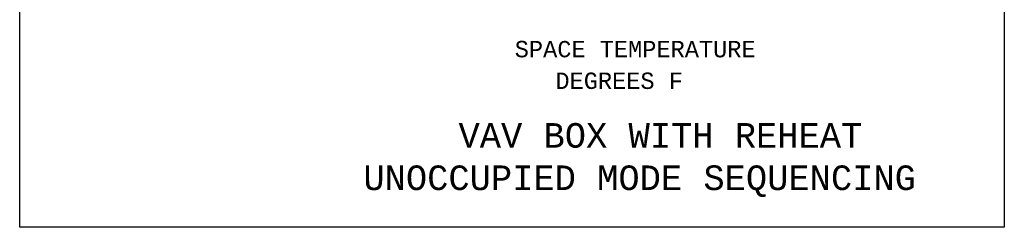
# Model space of a CAD drawing. Header units: inches. Extents: x 2 to 32.2, y 0.4 to 20.5.
# Tile 3 of 5: x 10.7 to 16.7, y 9.5 to 10.7. Entities that reach past the tile are written whole.
import ezdxf
from ezdxf.enums import TextEntityAlignment as Align

# ---------------------------------------------------------------- set-up
doc = ezdxf.new("R2010")
doc.units = ezdxf.units.IN
doc.header["$MEASUREMENT"] = 0
for name, color, linetype, lineweight in [('M-ANNO-SYMB', 6, 'Continuous', 30), ('M-ANNO-TEXT', 2, 'Continuous', 30), ('M-DIAG-METR', 3, 'Continuous', 0)]:
    doc.layers.add(name, color=color, linetype=linetype, lineweight=lineweight)
doc.styles.add('CONTROLTXT', font='monotxt.shx', dxfattribs={"width": 0.8, "height": 0.125})

msp = doc.modelspace()

# ---------------------------------------------------------------- linework, layer by layer
at = {"layer": 'M-ANNO-SYMB'}
for p, q in [((10.6537, 9.4574), (10.6537, 20.4857)), ((16.6705, 20.4857), (16.6705, 9.4574)), ((16.6705, 9.4574), (10.6537, 9.4574))]:
    msp.add_line(p, q, dxfattribs=at)

# ---------------------------------------------------------------- texts
at = {"layer": 'M-ANNO-TEXT', "linetype": 'Continuous', "style": 'CONTROLTXT'}
msp.add_text('SPACE TEMPERATURE', height=0.100026, dxfattribs=at).set_placement((14.4149, 10.5449), align=Align.MIDDLE_CENTER)
at = {"layer": 'M-ANNO-TEXT', "style": 'CONTROLTXT'}
for s, p in [('VAV BOX WITH REHEAT ', (13.3354, 9.9433)), ('UNOCCUPIED MODE SEQUENCING', (12.7541, 9.6848))]:
    msp.add_text(s, height=0.150039, dxfattribs=at).set_placement(p)
at = {"layer": 'M-DIAG-METR', "color": 3, "linetype": 'Continuous', "style": 'CONTROLTXT'}
msp.add_text('DEGREES F ', height=0.1, dxfattribs=at).set_placement((14.3603, 10.3517), align=Align.MIDDLE_CENTER)

doc.saveas('drawing.dxf')
